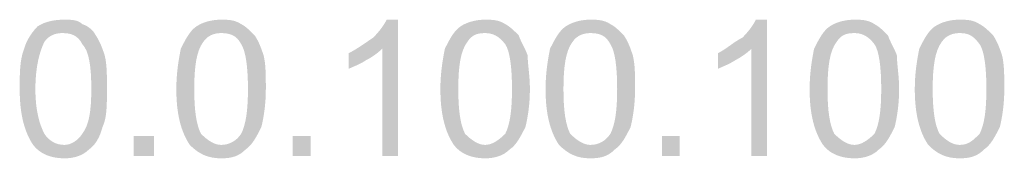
# Model space of a CAD drawing. Header units: millimetres. Extents: x 0 to 354, y 0 to 293.
# Tile 1 of 13: x 12.93 to 20.2, y 0.07 to 1.09. Entities that reach past the tile are written whole.
import ezdxf

# ---------------------------------------------------------------- set-up
doc = ezdxf.new("R2010")
doc.units = ezdxf.units.MM
doc.header["$MEASUREMENT"] = 0
doc.layers.get('0').update_dxf_attribs({"linetype": 'CONTINUOUS'})

msp = doc.modelspace()

# ---------------------------------------------------------------- hatches: boundary and pattern name
at = {"true_color": 0xffffff}
h = msp.add_hatch(color=0, dxfattribs=at)
edge = h.paths.add_edge_path()
edge.add_spline(control_points=[(12.926, 0.5785), (12.926, 0.6942), (12.926, 0.7934), (12.959, 0.8761)], knot_values=[0, 0, 0, 0, 1, 1, 1, 1], degree=3, periodic=0)
edge.add_spline(control_points=[(12.959, 0.8761), (12.9756, 0.9422), (13.0252, 1.0083), (13.0582, 1.0414)], knot_values=[0, 0, 0, 0, 1, 1, 1, 1], degree=3, periodic=0)
edge.add_spline(control_points=[(13.0582, 1.0414), (13.1078, 1.0744), (13.1739, 1.0909), (13.2566, 1.0909)], knot_values=[0, 0, 0, 0, 1, 1, 1, 1], degree=3, periodic=0)
edge.add_spline(control_points=[(13.2566, 1.0909), (13.3062, 1.0909), (13.3557, 1.0909), (13.3888, 1.0579)], knot_values=[0, 0, 0, 0, 1, 1, 1, 1], degree=3, periodic=0)
edge.add_spline(control_points=[(13.3888, 1.0579), (13.4384, 1.0414), (13.4714, 1.0083), (13.488, 0.9752)], knot_values=[0, 0, 0, 0, 1, 1, 1, 1], degree=3, periodic=0)
edge.add_spline(control_points=[(13.488, 0.9752), (13.521, 0.9256), (13.5376, 0.8761), (13.5541, 0.8265)], knot_values=[0, 0, 0, 0, 1, 1, 1, 1], degree=3, periodic=0)
edge.add_spline(control_points=[(13.5541, 0.8265), (13.5706, 0.7604), (13.5706, 0.6777), (13.5706, 0.5785)], knot_values=[0, 0, 0, 0, 1, 1, 1, 1], degree=3, periodic=0)
edge.add_spline(control_points=[(13.5706, 0.5785), (13.5706, 0.4628), (13.5706, 0.3636), (13.5376, 0.2975)], knot_values=[0, 0, 0, 0, 1, 1, 1, 1], degree=3, periodic=0)
edge.add_spline(control_points=[(13.5376, 0.2975), (13.521, 0.2314), (13.488, 0.1653), (13.4384, 0.1322)], knot_values=[0, 0, 0, 0, 1, 1, 1, 1], degree=3, periodic=0)
edge.add_spline(control_points=[(13.4384, 0.1322), (13.3888, 0.0826), (13.3227, 0.0661), (13.2566, 0.0661)], knot_values=[0, 0, 0, 0, 1, 1, 1, 1], degree=3, periodic=0)
edge.add_spline(control_points=[(13.2566, 0.0661), (13.1574, 0.0661), (13.0747, 0.0992), (13.0252, 0.1653)], knot_values=[0, 0, 0, 0, 1, 1, 1, 1], degree=3, periodic=0)
edge.add_spline(control_points=[(13.0252, 0.1653), (12.959, 0.2645), (12.926, 0.3967), (12.926, 0.5785)], knot_values=[0, 0, 0, 0, 1, 1, 1, 1], degree=3, periodic=0)
edge = h.paths.add_edge_path()
edge.add_spline(control_points=[(13.0417, 0.5785), (13.0417, 0.4132), (13.0747, 0.3141), (13.1078, 0.2479)], knot_values=[0, 0, 0, 0, 1, 1, 1, 1], degree=3, periodic=0)
edge.add_spline(control_points=[(13.1078, 0.2479), (13.1409, 0.1984), (13.1904, 0.1653), (13.2566, 0.1653)], knot_values=[0, 0, 0, 0, 1, 1, 1, 1], degree=3, periodic=0)
edge.add_spline(control_points=[(13.2566, 0.1653), (13.3062, 0.1653), (13.3557, 0.1984), (13.3888, 0.2479)], knot_values=[0, 0, 0, 0, 1, 1, 1, 1], degree=3, periodic=0)
edge.add_spline(control_points=[(13.3888, 0.2479), (13.4384, 0.3141), (13.4549, 0.4132), (13.4549, 0.5785)], knot_values=[0, 0, 0, 0, 1, 1, 1, 1], degree=3, periodic=0)
edge.add_spline(control_points=[(13.4549, 0.5785), (13.4549, 0.7438), (13.4384, 0.8595), (13.3888, 0.9091)], knot_values=[0, 0, 0, 0, 1, 1, 1, 1], degree=3, periodic=0)
edge.add_spline(control_points=[(13.3888, 0.9091), (13.3557, 0.9752), (13.3062, 0.9918), (13.24, 0.9918)], knot_values=[0, 0, 0, 0, 1, 1, 1, 1], degree=3, periodic=0)
edge.add_spline(control_points=[(13.24, 0.9918), (13.1904, 0.9918), (13.1409, 0.9752), (13.1078, 0.9256)], knot_values=[0, 0, 0, 0, 1, 1, 1, 1], degree=3, periodic=0)
edge.add_spline(control_points=[(13.1078, 0.9256), (13.0747, 0.8595), (13.0417, 0.7438), (13.0417, 0.5785)], knot_values=[0, 0, 0, 0, 1, 1, 1, 1], degree=3, periodic=0)
h.paths.add_polyline_path([(13.769, 0.0826), (13.769, 0.2314), (13.9177, 0.2314), (13.9177, 0.0826)])
edge = h.paths.add_edge_path()
edge.add_spline(control_points=[(14.083, 0.5785), (14.083, 0.6942), (14.0996, 0.7934), (14.1161, 0.8761)], knot_values=[0, 0, 0, 0, 1, 1, 1, 1], degree=3, periodic=0)
edge.add_spline(control_points=[(14.1161, 0.8761), (14.1492, 0.9422), (14.1822, 1.0083), (14.2318, 1.0414)], knot_values=[0, 0, 0, 0, 1, 1, 1, 1], degree=3, periodic=0)
edge.add_spline(control_points=[(14.2318, 1.0414), (14.2814, 1.0744), (14.3475, 1.0909), (14.4136, 1.0909)], knot_values=[0, 0, 0, 0, 1, 1, 1, 1], degree=3, periodic=0)
edge.add_spline(control_points=[(14.4136, 1.0909), (14.4632, 1.0909), (14.5128, 1.0909), (14.5624, 1.0579)], knot_values=[0, 0, 0, 0, 1, 1, 1, 1], degree=3, periodic=0)
edge.add_spline(control_points=[(14.5624, 1.0579), (14.5954, 1.0414), (14.6285, 1.0083), (14.6616, 0.9752)], knot_values=[0, 0, 0, 0, 1, 1, 1, 1], degree=3, periodic=0)
edge.add_spline(control_points=[(14.6616, 0.9752), (14.6946, 0.9256), (14.7112, 0.8761), (14.7277, 0.8265)], knot_values=[0, 0, 0, 0, 1, 1, 1, 1], degree=3, periodic=0)
edge.add_spline(control_points=[(14.7277, 0.8265), (14.7442, 0.7604), (14.7442, 0.6777), (14.7442, 0.5785)], knot_values=[0, 0, 0, 0, 1, 1, 1, 1], degree=3, periodic=0)
edge.add_spline(control_points=[(14.7442, 0.5785), (14.7442, 0.4628), (14.7277, 0.3636), (14.7112, 0.2975)], knot_values=[0, 0, 0, 0, 1, 1, 1, 1], degree=3, periodic=0)
edge.add_spline(control_points=[(14.7112, 0.2975), (14.6781, 0.2314), (14.645, 0.1653), (14.5954, 0.1322)], knot_values=[0, 0, 0, 0, 1, 1, 1, 1], degree=3, periodic=0)
edge.add_spline(control_points=[(14.5954, 0.1322), (14.5459, 0.0826), (14.4963, 0.0661), (14.4136, 0.0661)], knot_values=[0, 0, 0, 0, 1, 1, 1, 1], degree=3, periodic=0)
edge.add_spline(control_points=[(14.4136, 0.0661), (14.3144, 0.0661), (14.2483, 0.0992), (14.1822, 0.1653)], knot_values=[0, 0, 0, 0, 1, 1, 1, 1], degree=3, periodic=0)
edge.add_spline(control_points=[(14.1822, 0.1653), (14.1161, 0.2645), (14.083, 0.3967), (14.083, 0.5785)], knot_values=[0, 0, 0, 0, 1, 1, 1, 1], degree=3, periodic=0)
edge = h.paths.add_edge_path()
edge.add_spline(control_points=[(14.2153, 0.5785), (14.2153, 0.4132), (14.2318, 0.3141), (14.2649, 0.2479)], knot_values=[0, 0, 0, 0, 1, 1, 1, 1], degree=3, periodic=0)
edge.add_spline(control_points=[(14.2649, 0.2479), (14.3144, 0.1984), (14.364, 0.1653), (14.4136, 0.1653)], knot_values=[0, 0, 0, 0, 1, 1, 1, 1], degree=3, periodic=0)
edge.add_spline(control_points=[(14.4136, 0.1653), (14.4797, 0.1653), (14.5293, 0.1984), (14.5624, 0.2479)], knot_values=[0, 0, 0, 0, 1, 1, 1, 1], degree=3, periodic=0)
edge.add_spline(control_points=[(14.5624, 0.2479), (14.5954, 0.3141), (14.612, 0.4132), (14.612, 0.5785)], knot_values=[0, 0, 0, 0, 1, 1, 1, 1], degree=3, periodic=0)
edge.add_spline(control_points=[(14.612, 0.5785), (14.612, 0.7438), (14.5954, 0.8595), (14.5624, 0.9091)], knot_values=[0, 0, 0, 0, 1, 1, 1, 1], degree=3, periodic=0)
edge.add_spline(control_points=[(14.5624, 0.9091), (14.5293, 0.9752), (14.4797, 0.9918), (14.4136, 0.9918)], knot_values=[0, 0, 0, 0, 1, 1, 1, 1], degree=3, periodic=0)
edge.add_spline(control_points=[(14.4136, 0.9918), (14.364, 0.9918), (14.3144, 0.9752), (14.2814, 0.9256)], knot_values=[0, 0, 0, 0, 1, 1, 1, 1], degree=3, periodic=0)
edge.add_spline(control_points=[(14.2814, 0.9256), (14.2318, 0.8595), (14.2153, 0.7438), (14.2153, 0.5785)], knot_values=[0, 0, 0, 0, 1, 1, 1, 1], degree=3, periodic=0)
h.paths.add_polyline_path([(14.9426, 0.0826), (14.9426, 0.2314), (15.0748, 0.2314), (15.0748, 0.0826)])
edge = h.paths.add_edge_path()
edge.add_line((15.7194, 0.0826), (15.6037, 0.0826))
edge.add_line((15.6037, 0.0826), (15.6037, 0.8761))
edge.add_spline(control_points=[(15.6037, 0.8761), (15.5707, 0.843), (15.5211, 0.8099), (15.488, 0.7934)], knot_values=[0, 0, 0, 0, 1, 1, 1, 1], degree=3, periodic=0)
edge.add_spline(control_points=[(15.488, 0.7934), (15.4384, 0.7604), (15.3889, 0.7438), (15.3558, 0.7273)], knot_values=[0, 0, 0, 0, 1, 1, 1, 1], degree=3, periodic=0)
edge.add_line((15.3558, 0.7273), (15.3558, 0.843))
edge.add_spline(control_points=[(15.3558, 0.843), (15.4219, 0.8761), (15.488, 0.9256), (15.5376, 0.9587)], knot_values=[0, 0, 0, 0, 1, 1, 1, 1], degree=3, periodic=0)
edge.add_spline(control_points=[(15.5376, 0.9587), (15.5872, 1.0083), (15.6203, 1.0579), (15.6368, 1.0909)], knot_values=[0, 0, 0, 0, 1, 1, 1, 1], degree=3, periodic=0)
edge.add_line((15.6368, 1.0909), (15.7194, 1.0909))
edge.add_line((15.7194, 1.0909), (15.7194, 0.0826))
edge = h.paths.add_edge_path()
edge.add_spline(control_points=[(16.0335, 0.5785), (16.0335, 0.6942), (16.05, 0.7934), (16.0666, 0.8761)], knot_values=[0, 0, 0, 0, 1, 1, 1, 1], degree=3, periodic=0)
edge.add_spline(control_points=[(16.0666, 0.8761), (16.0996, 0.9422), (16.1327, 1.0083), (16.1823, 1.0414)], knot_values=[0, 0, 0, 0, 1, 1, 1, 1], degree=3, periodic=0)
edge.add_spline(control_points=[(16.1823, 1.0414), (16.2319, 1.0744), (16.298, 1.0909), (16.3641, 1.0909)], knot_values=[0, 0, 0, 0, 1, 1, 1, 1], degree=3, periodic=0)
edge.add_spline(control_points=[(16.3641, 1.0909), (16.4137, 1.0909), (16.4633, 1.0909), (16.5129, 1.0579)], knot_values=[0, 0, 0, 0, 1, 1, 1, 1], degree=3, periodic=0)
edge.add_spline(control_points=[(16.5129, 1.0579), (16.5459, 1.0414), (16.579, 1.0083), (16.612, 0.9752)], knot_values=[0, 0, 0, 0, 1, 1, 1, 1], degree=3, periodic=0)
edge.add_spline(control_points=[(16.612, 0.9752), (16.6286, 0.9256), (16.6616, 0.8761), (16.6782, 0.8265)], knot_values=[0, 0, 0, 0, 1, 1, 1, 1], degree=3, periodic=0)
edge.add_spline(control_points=[(16.6782, 0.8265), (16.6782, 0.7604), (16.6947, 0.6777), (16.6947, 0.5785)], knot_values=[0, 0, 0, 0, 1, 1, 1, 1], degree=3, periodic=0)
edge.add_spline(control_points=[(16.6947, 0.5785), (16.6947, 0.4628), (16.6782, 0.3636), (16.6616, 0.2975)], knot_values=[0, 0, 0, 0, 1, 1, 1, 1], degree=3, periodic=0)
edge.add_spline(control_points=[(16.6616, 0.2975), (16.6286, 0.2314), (16.5955, 0.1653), (16.5459, 0.1322)], knot_values=[0, 0, 0, 0, 1, 1, 1, 1], degree=3, periodic=0)
edge.add_spline(control_points=[(16.5459, 0.1322), (16.4963, 0.0826), (16.4302, 0.0661), (16.3641, 0.0661)], knot_values=[0, 0, 0, 0, 1, 1, 1, 1], degree=3, periodic=0)
edge.add_spline(control_points=[(16.3641, 0.0661), (16.2649, 0.0661), (16.1823, 0.0992), (16.1327, 0.1653)], knot_values=[0, 0, 0, 0, 1, 1, 1, 1], degree=3, periodic=0)
edge.add_spline(control_points=[(16.1327, 0.1653), (16.0666, 0.2645), (16.0335, 0.3967), (16.0335, 0.5785)], knot_values=[0, 0, 0, 0, 1, 1, 1, 1], degree=3, periodic=0)
edge = h.paths.add_edge_path()
edge.add_spline(control_points=[(16.1657, 0.5785), (16.1657, 0.4132), (16.1823, 0.3141), (16.2153, 0.2479)], knot_values=[0, 0, 0, 0, 1, 1, 1, 1], degree=3, periodic=0)
edge.add_spline(control_points=[(16.2153, 0.2479), (16.2649, 0.1984), (16.3145, 0.1653), (16.3641, 0.1653)], knot_values=[0, 0, 0, 0, 1, 1, 1, 1], degree=3, periodic=0)
edge.add_spline(control_points=[(16.3641, 0.1653), (16.4137, 0.1653), (16.4633, 0.1984), (16.5129, 0.2479)], knot_values=[0, 0, 0, 0, 1, 1, 1, 1], degree=3, periodic=0)
edge.add_spline(control_points=[(16.5129, 0.2479), (16.5459, 0.3141), (16.5624, 0.4132), (16.5624, 0.5785)], knot_values=[0, 0, 0, 0, 1, 1, 1, 1], degree=3, periodic=0)
edge.add_spline(control_points=[(16.5624, 0.5785), (16.5624, 0.7438), (16.5459, 0.8595), (16.5129, 0.9091)], knot_values=[0, 0, 0, 0, 1, 1, 1, 1], degree=3, periodic=0)
edge.add_spline(control_points=[(16.5129, 0.9091), (16.4633, 0.9752), (16.4137, 0.9918), (16.3641, 0.9918)], knot_values=[0, 0, 0, 0, 1, 1, 1, 1], degree=3, periodic=0)
edge.add_spline(control_points=[(16.3641, 0.9918), (16.298, 0.9918), (16.2649, 0.9752), (16.2319, 0.9256)], knot_values=[0, 0, 0, 0, 1, 1, 1, 1], degree=3, periodic=0)
edge.add_spline(control_points=[(16.2319, 0.9256), (16.1823, 0.8595), (16.1657, 0.7438), (16.1657, 0.5785)], knot_values=[0, 0, 0, 0, 1, 1, 1, 1], degree=3, periodic=0)
edge = h.paths.add_edge_path()
edge.add_spline(control_points=[(16.8104, 0.5785), (16.8104, 0.6942), (16.8269, 0.7934), (16.8434, 0.8761)], knot_values=[0, 0, 0, 0, 1, 1, 1, 1], degree=3, periodic=0)
edge.add_spline(control_points=[(16.8434, 0.8761), (16.8765, 0.9422), (16.9096, 1.0083), (16.9591, 1.0414)], knot_values=[0, 0, 0, 0, 1, 1, 1, 1], degree=3, periodic=0)
edge.add_spline(control_points=[(16.9591, 1.0414), (17.0087, 1.0744), (17.0749, 1.0909), (17.141, 1.0909)], knot_values=[0, 0, 0, 0, 1, 1, 1, 1], degree=3, periodic=0)
edge.add_spline(control_points=[(17.141, 1.0909), (17.1906, 1.0909), (17.2401, 1.0909), (17.2897, 1.0579)], knot_values=[0, 0, 0, 0, 1, 1, 1, 1], degree=3, periodic=0)
edge.add_spline(control_points=[(17.2897, 1.0579), (17.3228, 1.0414), (17.3559, 1.0083), (17.3889, 0.9752)], knot_values=[0, 0, 0, 0, 1, 1, 1, 1], degree=3, periodic=0)
edge.add_spline(control_points=[(17.3889, 0.9752), (17.422, 0.9256), (17.4385, 0.8761), (17.455, 0.8265)], knot_values=[0, 0, 0, 0, 1, 1, 1, 1], degree=3, periodic=0)
edge.add_spline(control_points=[(17.455, 0.8265), (17.4716, 0.7604), (17.4716, 0.6777), (17.4716, 0.5785)], knot_values=[0, 0, 0, 0, 1, 1, 1, 1], degree=3, periodic=0)
edge.add_spline(control_points=[(17.4716, 0.5785), (17.4716, 0.4628), (17.455, 0.3636), (17.4385, 0.2975)], knot_values=[0, 0, 0, 0, 1, 1, 1, 1], degree=3, periodic=0)
edge.add_spline(control_points=[(17.4385, 0.2975), (17.4054, 0.2314), (17.3724, 0.1653), (17.3228, 0.1322)], knot_values=[0, 0, 0, 0, 1, 1, 1, 1], degree=3, periodic=0)
edge.add_spline(control_points=[(17.3228, 0.1322), (17.2732, 0.0826), (17.2236, 0.0661), (17.141, 0.0661)], knot_values=[0, 0, 0, 0, 1, 1, 1, 1], degree=3, periodic=0)
edge.add_spline(control_points=[(17.141, 0.0661), (17.0418, 0.0661), (16.9757, 0.0992), (16.9096, 0.1653)], knot_values=[0, 0, 0, 0, 1, 1, 1, 1], degree=3, periodic=0)
edge.add_spline(control_points=[(16.9096, 0.1653), (16.8434, 0.2645), (16.8104, 0.3967), (16.8104, 0.5785)], knot_values=[0, 0, 0, 0, 1, 1, 1, 1], degree=3, periodic=0)
edge = h.paths.add_edge_path()
edge.add_spline(control_points=[(16.9426, 0.5785), (16.9426, 0.4132), (16.9591, 0.3141), (16.9922, 0.2479)], knot_values=[0, 0, 0, 0, 1, 1, 1, 1], degree=3, periodic=0)
edge.add_spline(control_points=[(16.9922, 0.2479), (17.0418, 0.1984), (17.0914, 0.1653), (17.141, 0.1653)], knot_values=[0, 0, 0, 0, 1, 1, 1, 1], degree=3, periodic=0)
edge.add_spline(control_points=[(17.141, 0.1653), (17.2071, 0.1653), (17.2567, 0.1984), (17.2897, 0.2479)], knot_values=[0, 0, 0, 0, 1, 1, 1, 1], degree=3, periodic=0)
edge.add_spline(control_points=[(17.2897, 0.2479), (17.3228, 0.3141), (17.3393, 0.4132), (17.3393, 0.5785)], knot_values=[0, 0, 0, 0, 1, 1, 1, 1], degree=3, periodic=0)
edge.add_spline(control_points=[(17.3393, 0.5785), (17.3393, 0.7438), (17.3228, 0.8595), (17.2897, 0.9091)], knot_values=[0, 0, 0, 0, 1, 1, 1, 1], degree=3, periodic=0)
edge.add_spline(control_points=[(17.2897, 0.9091), (17.2567, 0.9752), (17.2071, 0.9918), (17.141, 0.9918)], knot_values=[0, 0, 0, 0, 1, 1, 1, 1], degree=3, periodic=0)
edge.add_spline(control_points=[(17.141, 0.9918), (17.0914, 0.9918), (17.0418, 0.9752), (17.0087, 0.9256)], knot_values=[0, 0, 0, 0, 1, 1, 1, 1], degree=3, periodic=0)
edge.add_spline(control_points=[(17.0087, 0.9256), (16.9591, 0.8595), (16.9426, 0.7438), (16.9426, 0.5785)], knot_values=[0, 0, 0, 0, 1, 1, 1, 1], degree=3, periodic=0)
h.paths.add_polyline_path([(17.6699, 0.0826), (17.6699, 0.2314), (17.8021, 0.2314), (17.8021, 0.0826)])
edge = h.paths.add_edge_path()
edge.add_line((18.4468, 0.0826), (18.3311, 0.0826))
edge.add_line((18.3311, 0.0826), (18.3311, 0.8761))
edge.add_spline(control_points=[(18.3311, 0.8761), (18.298, 0.843), (18.2484, 0.8099), (18.2154, 0.7934)], knot_values=[0, 0, 0, 0, 1, 1, 1, 1], degree=3, periodic=0)
edge.add_spline(control_points=[(18.2154, 0.7934), (18.1658, 0.7604), (18.1162, 0.7438), (18.0831, 0.7273)], knot_values=[0, 0, 0, 0, 1, 1, 1, 1], degree=3, periodic=0)
edge.add_line((18.0831, 0.7273), (18.0831, 0.843))
edge.add_spline(control_points=[(18.0831, 0.843), (18.1493, 0.8761), (18.1989, 0.9256), (18.265, 0.9587)], knot_values=[0, 0, 0, 0, 1, 1, 1, 1], degree=3, periodic=0)
edge.add_spline(control_points=[(18.265, 0.9587), (18.3146, 1.0083), (18.3476, 1.0579), (18.3641, 1.0909)], knot_values=[0, 0, 0, 0, 1, 1, 1, 1], degree=3, periodic=0)
edge.add_line((18.3641, 1.0909), (18.4468, 1.0909))
edge.add_line((18.4468, 1.0909), (18.4468, 0.0826))
edge = h.paths.add_edge_path()
edge.add_spline(control_points=[(18.7609, 0.5785), (18.7609, 0.6942), (18.7774, 0.7934), (18.7939, 0.8761)], knot_values=[0, 0, 0, 0, 1, 1, 1, 1], degree=3, periodic=0)
edge.add_spline(control_points=[(18.7939, 0.8761), (18.827, 0.9422), (18.86, 1.0083), (18.9096, 1.0414)], knot_values=[0, 0, 0, 0, 1, 1, 1, 1], degree=3, periodic=0)
edge.add_spline(control_points=[(18.9096, 1.0414), (18.9592, 1.0744), (19.0253, 1.0909), (19.0914, 1.0909)], knot_values=[0, 0, 0, 0, 1, 1, 1, 1], degree=3, periodic=0)
edge.add_spline(control_points=[(19.0914, 1.0909), (19.141, 1.0909), (19.1906, 1.0909), (19.2402, 1.0579)], knot_values=[0, 0, 0, 0, 1, 1, 1, 1], degree=3, periodic=0)
edge.add_spline(control_points=[(19.2402, 1.0579), (19.2733, 1.0414), (19.3063, 1.0083), (19.3394, 0.9752)], knot_values=[0, 0, 0, 0, 1, 1, 1, 1], degree=3, periodic=0)
edge.add_spline(control_points=[(19.3394, 0.9752), (19.3559, 0.9256), (19.389, 0.8761), (19.4055, 0.8265)], knot_values=[0, 0, 0, 0, 1, 1, 1, 1], degree=3, periodic=0)
edge.add_spline(control_points=[(19.4055, 0.8265), (19.4055, 0.7604), (19.422, 0.6777), (19.422, 0.5785)], knot_values=[0, 0, 0, 0, 1, 1, 1, 1], degree=3, periodic=0)
edge.add_spline(control_points=[(19.422, 0.5785), (19.422, 0.4628), (19.4055, 0.3636), (19.389, 0.2975)], knot_values=[0, 0, 0, 0, 1, 1, 1, 1], degree=3, periodic=0)
edge.add_spline(control_points=[(19.389, 0.2975), (19.3559, 0.2314), (19.3229, 0.1653), (19.2733, 0.1322)], knot_values=[0, 0, 0, 0, 1, 1, 1, 1], degree=3, periodic=0)
edge.add_spline(control_points=[(19.2733, 0.1322), (19.2237, 0.0826), (19.1576, 0.0661), (19.0914, 0.0661)], knot_values=[0, 0, 0, 0, 1, 1, 1, 1], degree=3, periodic=0)
edge.add_spline(control_points=[(19.0914, 0.0661), (18.9923, 0.0661), (18.9096, 0.0992), (18.86, 0.1653)], knot_values=[0, 0, 0, 0, 1, 1, 1, 1], degree=3, periodic=0)
edge.add_spline(control_points=[(18.86, 0.1653), (18.7939, 0.2645), (18.7609, 0.3967), (18.7609, 0.5785)], knot_values=[0, 0, 0, 0, 1, 1, 1, 1], degree=3, periodic=0)
edge = h.paths.add_edge_path()
edge.add_spline(control_points=[(18.8931, 0.5785), (18.8931, 0.4132), (18.9096, 0.3141), (18.9427, 0.2479)], knot_values=[0, 0, 0, 0, 1, 1, 1, 1], degree=3, periodic=0)
edge.add_spline(control_points=[(18.9427, 0.2479), (18.9923, 0.1984), (19.0419, 0.1653), (19.0914, 0.1653)], knot_values=[0, 0, 0, 0, 1, 1, 1, 1], degree=3, periodic=0)
edge.add_spline(control_points=[(19.0914, 0.1653), (19.141, 0.1653), (19.1906, 0.1984), (19.2402, 0.2479)], knot_values=[0, 0, 0, 0, 1, 1, 1, 1], degree=3, periodic=0)
edge.add_spline(control_points=[(19.2402, 0.2479), (19.2733, 0.3141), (19.2898, 0.4132), (19.2898, 0.5785)], knot_values=[0, 0, 0, 0, 1, 1, 1, 1], degree=3, periodic=0)
edge.add_spline(control_points=[(19.2898, 0.5785), (19.2898, 0.7438), (19.2733, 0.8595), (19.2402, 0.9091)], knot_values=[0, 0, 0, 0, 1, 1, 1, 1], degree=3, periodic=0)
edge.add_spline(control_points=[(19.2402, 0.9091), (19.1906, 0.9752), (19.141, 0.9918), (19.0914, 0.9918)], knot_values=[0, 0, 0, 0, 1, 1, 1, 1], degree=3, periodic=0)
edge.add_spline(control_points=[(19.0914, 0.9918), (19.0253, 0.9918), (18.9923, 0.9752), (18.9592, 0.9256)], knot_values=[0, 0, 0, 0, 1, 1, 1, 1], degree=3, periodic=0)
edge.add_spline(control_points=[(18.9592, 0.9256), (18.9096, 0.8595), (18.8931, 0.7438), (18.8931, 0.5785)], knot_values=[0, 0, 0, 0, 1, 1, 1, 1], degree=3, periodic=0)
edge = h.paths.add_edge_path()
edge.add_spline(control_points=[(19.5377, 0.5785), (19.5377, 0.6942), (19.5543, 0.7934), (19.5708, 0.8761)], knot_values=[0, 0, 0, 0, 1, 1, 1, 1], degree=3, periodic=0)
edge.add_spline(control_points=[(19.5708, 0.8761), (19.6039, 0.9422), (19.6369, 1.0083), (19.6865, 1.0414)], knot_values=[0, 0, 0, 0, 1, 1, 1, 1], degree=3, periodic=0)
edge.add_spline(control_points=[(19.6865, 1.0414), (19.7361, 1.0744), (19.8022, 1.0909), (19.8683, 1.0909)], knot_values=[0, 0, 0, 0, 1, 1, 1, 1], degree=3, periodic=0)
edge.add_spline(control_points=[(19.8683, 1.0909), (19.9179, 1.0909), (19.9675, 1.0909), (20.0171, 1.0579)], knot_values=[0, 0, 0, 0, 1, 1, 1, 1], degree=3, periodic=0)
edge.add_spline(control_points=[(20.0171, 1.0579), (20.0501, 1.0414), (20.0832, 1.0083), (20.1163, 0.9752)], knot_values=[0, 0, 0, 0, 1, 1, 1, 1], degree=3, periodic=0)
edge.add_spline(control_points=[(20.1163, 0.9752), (20.1493, 0.9256), (20.1659, 0.8761), (20.1824, 0.8265)], knot_values=[0, 0, 0, 0, 1, 1, 1, 1], degree=3, periodic=0)
edge.add_spline(control_points=[(20.1824, 0.8265), (20.1989, 0.7604), (20.1989, 0.6777), (20.1989, 0.5785)], knot_values=[0, 0, 0, 0, 1, 1, 1, 1], degree=3, periodic=0)
edge.add_spline(control_points=[(20.1989, 0.5785), (20.1989, 0.4628), (20.1824, 0.3636), (20.1659, 0.2975)], knot_values=[0, 0, 0, 0, 1, 1, 1, 1], degree=3, periodic=0)
edge.add_spline(control_points=[(20.1659, 0.2975), (20.1328, 0.2314), (20.0997, 0.1653), (20.0501, 0.1322)], knot_values=[0, 0, 0, 0, 1, 1, 1, 1], degree=3, periodic=0)
edge.add_spline(control_points=[(20.0501, 0.1322), (20.0006, 0.0826), (19.951, 0.0661), (19.8683, 0.0661)], knot_values=[0, 0, 0, 0, 1, 1, 1, 1], degree=3, periodic=0)
edge.add_spline(control_points=[(19.8683, 0.0661), (19.7691, 0.0661), (19.703, 0.0992), (19.6369, 0.1653)], knot_values=[0, 0, 0, 0, 1, 1, 1, 1], degree=3, periodic=0)
edge.add_spline(control_points=[(19.6369, 0.1653), (19.5708, 0.2645), (19.5377, 0.3967), (19.5377, 0.5785)], knot_values=[0, 0, 0, 0, 1, 1, 1, 1], degree=3, periodic=0)
edge = h.paths.add_edge_path()
edge.add_spline(control_points=[(19.67, 0.5785), (19.67, 0.4132), (19.6865, 0.3141), (19.7196, 0.2479)], knot_values=[0, 0, 0, 0, 1, 1, 1, 1], degree=3, periodic=0)
edge.add_spline(control_points=[(19.7196, 0.2479), (19.7691, 0.1984), (19.8187, 0.1653), (19.8683, 0.1653)], knot_values=[0, 0, 0, 0, 1, 1, 1, 1], degree=3, periodic=0)
edge.add_spline(control_points=[(19.8683, 0.1653), (19.9344, 0.1653), (19.9675, 0.1984), (20.0171, 0.2479)], knot_values=[0, 0, 0, 0, 1, 1, 1, 1], degree=3, periodic=0)
edge.add_spline(control_points=[(20.0171, 0.2479), (20.0501, 0.3141), (20.0667, 0.4132), (20.0667, 0.5785)], knot_values=[0, 0, 0, 0, 1, 1, 1, 1], degree=3, periodic=0)
edge.add_spline(control_points=[(20.0667, 0.5785), (20.0667, 0.7438), (20.0501, 0.8595), (20.0171, 0.9091)], knot_values=[0, 0, 0, 0, 1, 1, 1, 1], degree=3, periodic=0)
edge.add_spline(control_points=[(20.0171, 0.9091), (19.9675, 0.9752), (19.9344, 0.9918), (19.8683, 0.9918)], knot_values=[0, 0, 0, 0, 1, 1, 1, 1], degree=3, periodic=0)
edge.add_spline(control_points=[(19.8683, 0.9918), (19.8187, 0.9918), (19.7691, 0.9752), (19.7361, 0.9256)], knot_values=[0, 0, 0, 0, 1, 1, 1, 1], degree=3, periodic=0)
edge.add_spline(control_points=[(19.7361, 0.9256), (19.6865, 0.8595), (19.67, 0.7438), (19.67, 0.5785)], knot_values=[0, 0, 0, 0, 1, 1, 1, 1], degree=3, periodic=0)

doc.saveas('drawing.dxf')
